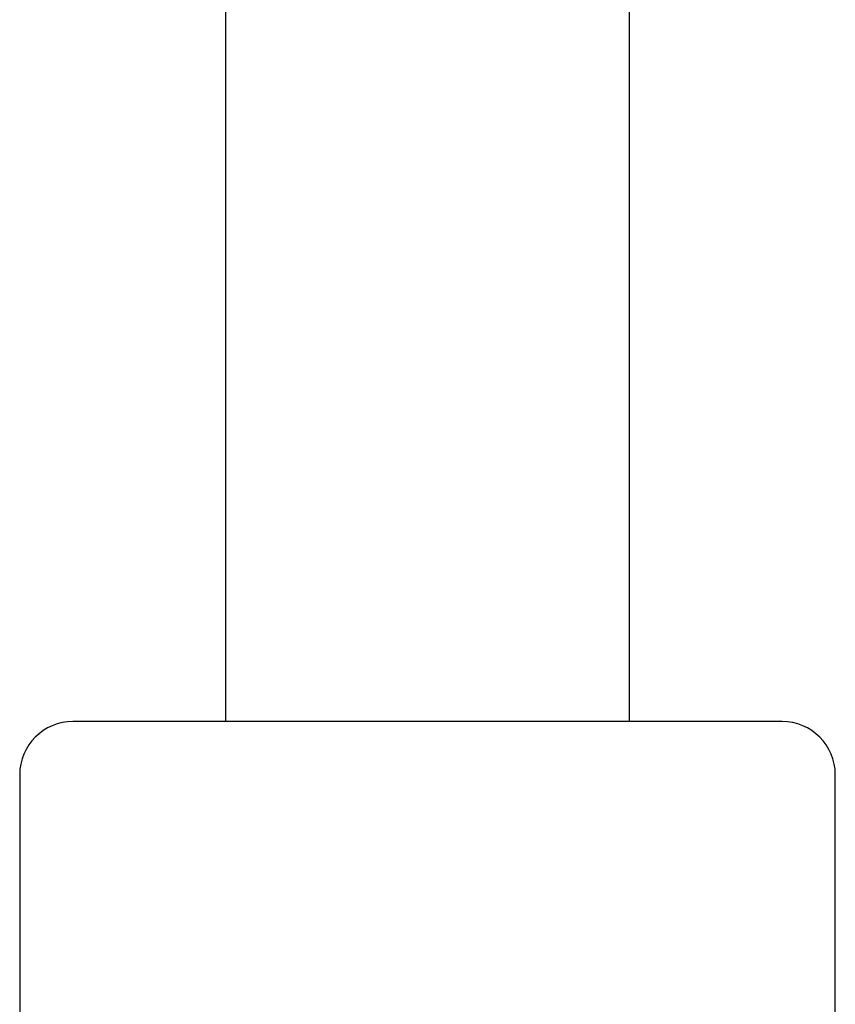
# Model space of a CAD drawing. Header units: millimetres. Extents: x 8 to 699, y 12 to 648.
# Tile 29 of 37: x 307 to 353, y 481 to 537. Entities that reach past the tile are written whole.
import ezdxf

# ---------------------------------------------------------------- set-up
doc = ezdxf.new("R2010")
doc.units = ezdxf.units.MM

msp = doc.modelspace()

# ---------------------------------------------------------------- linework, layer by layer
at = {"color": 7, "linetype": 'Continuous', "lineweight": 30}
for p, q in [((318.399, 587.771), (318.399, 497.2)), ((341.199, 497.2), (341.199, 587.771)), ((349.799, 497.2), (309.799, 497.2)), ((306.799, 494.2), (306.799, 397.2)), ((352.799, 480.2), (352.799, 494.2))]:
    msp.add_line(p, q, dxfattribs=at)
for centre, start, end in [((309.799, 494.2), 90, 180), ((349.799, 494.2), 0, 90)]:
    msp.add_arc(centre, 3, start, end, dxfattribs=at)

doc.saveas('drawing.dxf')
